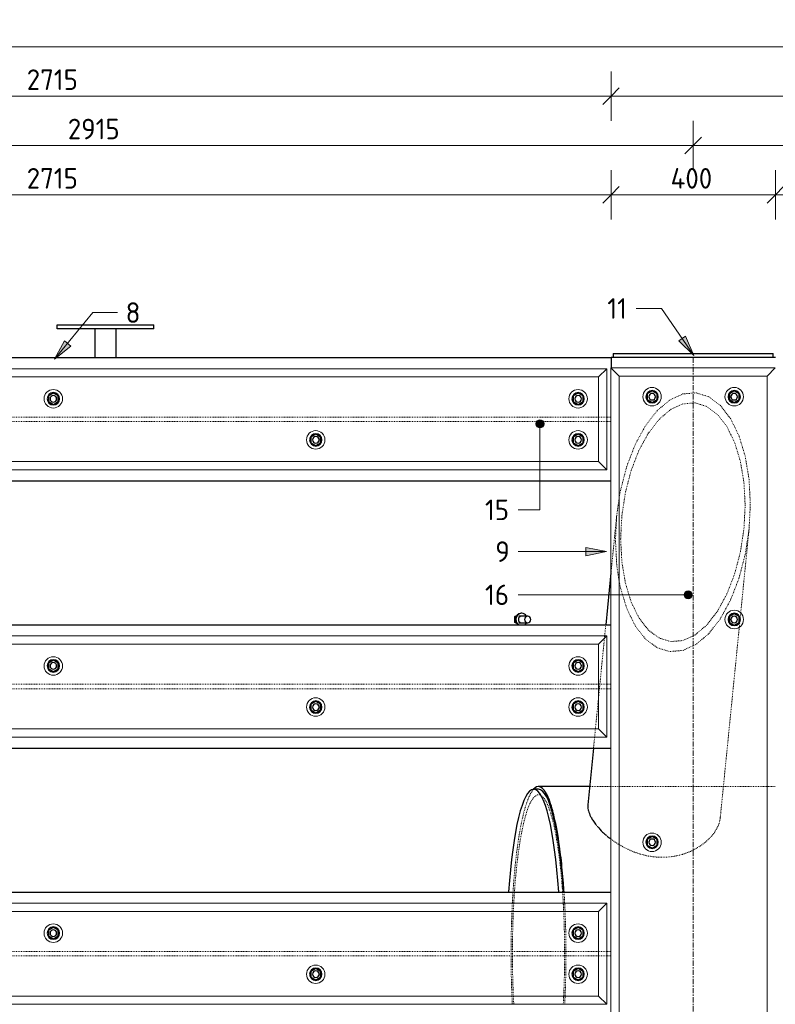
# Model space of a CAD drawing. Header units: millimetres. Extents: x -236694 to -141708, y -41476 to 103952.
# Tile 5 of 103: x -219094 to -217255, y 1137 to 3532. Entities that reach past the tile are written whole.
import ezdxf

# ---------------------------------------------------------------- set-up
doc = ezdxf.new("R2010")
doc.units = ezdxf.units.MM
doc.linetypes.add('Grid Line', pattern=[22.225, 12.7, -3.175, 3.175, -3.175])
doc.linetypes.add('XX-HIDDEN', pattern=[4, 2, -2])
for name, color, linetype, lineweight in [('N-CO-BC-BETONVORM-G', 50, 'Continuous', 25), ('N-CO-BC-BETONVORM-G-1', 50, 'XX-HIDDEN', 18), ('N-CO-BC-BETONVORM-GN', 10, 'XX-HIDDEN', 18), ('N-CO-KC-KUNSTSTOFVORM-G', 7, 'Continuous', 13), ('N-CO-SC-STAALVORM-G', 10, 'Continuous', 25), ('X-XX-AL-CONSTRUCTIELIJN-G-1', 7, 'Grid Line', 18), ('X-XX-AL-M', 7, 'Continuous', 18), ('X-XX-AL-M-20', 7, 'Continuous', 18), ('X-XX-AL-T25-1', 250, 'Continuous', 13), ('X-XX-AL-T25-2', 7, 'Continuous', 13)]:
    doc.layers.add(name, color=color, linetype=linetype, lineweight=lineweight)
doc.styles.add('NLCS-ISO_1', font='NLCS-ISO.ttf', dxfattribs={"height": 50})
doc.dimstyles.new('2_5_NLCS_diagonal', dxfattribs={"dimscale": 304.8, "dimtxt": 50.137748, "dimasz": 0.131234, "dimexe": 0.19685, "dimexo": 0.0625, "dimgap": 0, "dimtad": 1, "dimdec": 0, "dimzin": 0, "dimdsep": 46, "dimtxsty": 'NLCS-ISO_1', "dimblk1": 'OBLIQUE', "dimblk2": 'OBLIQUE', "dimsah": 1, "dimcen": 0.09, "dimdle": 0.131234, "dimazin": 0, "dimtfac": 1, "dimtdec": 4, "dimtix": 1, "dimtmove": 0, "dimatfit": 3, "dimfxl": 0.19685, "dimfxlon": 1, "dimtvp": 1, "dimtolj": 1, "dimtzin": 0, "dimarcsym": 2})

# ---------------------------------------------------------------- blocks, each defined once
blk = doc.blocks.new('SF_Stalen afdekplaat12 - SF_Stalen afdekplaat-3672453-Doorsnede 1 dubbel geleidewerk')
at = {"layer": 'N-CO-SC-STAALVORM-G'}
for p, q in [((-246368.7, 1660), (-246380.5, 1660)), ((-246380.5, 860), (-246368.7, 860))]:
    blk.add_line(p, q, dxfattribs=at)
for centre, start_param, end_param in [((-246380.5, 1260), 5.097163, 7.469207), ((-246368.7, 1260), 5.097163, 6.283185), ((-246380.5, 1260), 1.955571, 4.327615), ((-246368.7, 1260), 3.141593, 4.327615)]:
    blk.add_ellipse(centre, major_axis=(0, 400), ratio=0.164399, start_param=start_param, end_param=end_param, dxfattribs=at)
blk = doc.blocks.new('SF_Stalen afdekplaat13 - SF_Stalen afdekplaat-3672462-Doorsnede 1 dubbel geleidewerk')
at = {"layer": 'N-CO-SC-STAALVORM-G'}
for p, q in [((-246368.7, 1660), (-246380.5, 1660)), ((-246380.5, 860), (-246368.7, 860))]:
    blk.add_line(p, q, dxfattribs=at)
for centre, start_param, end_param in [((-246380.5, 1260), 5.097163, 7.469207), ((-246368.7, 1260), 5.097163, 6.283185), ((-246380.5, 1260), 1.955571, 4.327615), ((-246368.7, 1260), 3.141593, 4.327615)]:
    blk.add_ellipse(centre, major_axis=(0, 400), ratio=0.164399, start_param=start_param, end_param=end_param, dxfattribs=at)
blk = doc.blocks.new('GM_afdekklepje - GM_afdekklepje-3582460-Doorsnede 1 dubbel geleidewerk')
at = {"layer": 'N-CO-SC-STAALVORM-G'}
for p, q in [((-246187.3, 2720), (-246187.3, 2710)), ((-246187.3, 2720), (-246160.3, 2720)), ((-246160.3, 2720), (-245824.3, 2720)), ((-245824.3, 2720), (-245797.3, 2720)), ((-245797.3, 2710), (-245797.3, 2720))]:
    blk.add_line(p, q, dxfattribs=at)
blk = doc.blocks.new('GM_Hakorit_2850 - GM_Hakorit_2850-3594086-Doorsnede 1 dubbel geleidewerk')
at = {"layer": 'N-CO-KC-KUNSTSTOFVORM-G'}
for p, q in [((-246172.3, 2665), (-246192.3, 2685)), ((-246192.3, 2684.9), (-246192.3, -164.9)), ((-246192.2, 2685), (-245792.3, 2685)), ((-245792.3, 2685), (-245812.3, 2665)), ((-245812.3, 2665), (-246172.3, 2665)), ((-246172.3, 2665), (-246172.3, -145)), ((-245812.3, 2665), (-245812.3, -145))]:
    blk.add_line(p, q, dxfattribs=at)
for centre, start, end in [((-246092.3, 2615), 90, 270), ((-246092.3, 2615), 270, 90), ((-245892.3, 2615), 90, 270), ((-245892.3, 2615), 270, 90), ((-245892.3, 2073), 90, 270), ((-245892.3, 2073), 270, 90), ((-246092.3, 1531), 90, 270), ((-246092.3, 1531), 270, 90)]:
    blk.add_arc(centre, 22.5, start, end, dxfattribs=at)
blk = doc.blocks.new('GM_Hakorit_2695 - GM_Hakorit_2695-3716366-Doorsnede 1 dubbel geleidewerk')
at = {"layer": 'N-CO-KC-KUNSTSTOFVORM-G'}
for p, q in [((-248897.3, 2033), (-248877.3, 2013)), ((-248897.3, 1787.1), (-248897.3, 2032.9)), ((-246202.3, 2033), (-248897.2, 2033)), ((-246222.3, 2013), (-248877.3, 2013)), ((-248877.3, 2013), (-248877.3, 1807)), ((-246222.3, 2013), (-246202.3, 2033)), ((-246222.3, 1807), (-246222.3, 2013)), ((-246202.3, 2032.9), (-246202.3, 1787.1)), ((-248877.3, 1807), (-248897.3, 1787)), ((-246222.3, 1807), (-248877.3, 1807)), ((-246202.3, 1787), (-246222.3, 1807)), ((-246202.3, 1787), (-248897.2, 1787))]:
    blk.add_line(p, q, dxfattribs=at)
for centre, start, end in [((-248827.3, 1960), 0, 180), ((-247549.8, 1960), 0, 180), ((-246272.3, 1960), 0, 180), ((-248827.3, 1960), 180, 0), ((-247549.8, 1960), 180, 0), ((-246272.3, 1960), 180, 0), ((-248827.3, 1860), 0, 180), ((-248188.5, 1860), 0, 180), ((-246911, 1860), 0, 180), ((-246272.3, 1860), 0, 180), ((-248827.3, 1860), 180, 0), ((-248188.5, 1860), 180, 0), ((-246911, 1860), 180, 360), ((-246272.3, 1860), 180, 360)]:
    blk.add_arc(centre, 22.5, start, end, dxfattribs=at)
blk = doc.blocks.new('GM_Bouten_Moeren_Zeskant - M16-3610774-Doorsnede 1 dubbel geleidewerk')
at = {"layer": 'N-CO-SC-STAALVORM-G'}
for p, q in [((-248188.5, 2523.9), (-248200.5, 2516.9)), ((-248200.5, 2516.9), (-248200.5, 2503.1)), ((-248176.5, 2516.9), (-248188.5, 2523.9)), ((-248176.5, 2503.1), (-248176.5, 2516.9)), ((-248200.5, 2503.1), (-248188.5, 2496.1)), ((-248188.5, 2496.1), (-248176.5, 2503.1))]:
    blk.add_line(p, q, dxfattribs=at)
for radius, start, end in [(15, 0, 180), (8, 0, 180), (15, 180, 0), (8, 180, 0)]:
    blk.add_arc((-248188.5, 2510), radius, start, end, dxfattribs=at)
blk = doc.blocks.new('GM_Bouten_Moeren_Zeskant - M16-V4-Doorsnede 1 dubbel geleidewerk')
at = {"layer": 'N-CO-SC-STAALVORM-G'}
for p, q in [((-246409.7, 2088), (-246410.7, 2088)), ((-246426.3, 2079.9), (-246421.2, 2083)), ((-246426.3, 2066.1), (-246426.3, 2079.9)), ((-246423.3, 2079.9), (-246426.3, 2079.9)), ((-246421.2, 2063), (-246426.3, 2066.1)), ((-246423.3, 2066.1), (-246426.3, 2066.1)), ((-246395.1, 2081), (-246416.5, 2081)), ((-246416.5, 2065), (-246395.1, 2065))]:
    blk.add_line(p, q, dxfattribs=at)
for centre, major_axis, start_param, end_param in [((-246410.7, 2073), (0, 15), 0, 1.570796), ((-246409.7, 2073), (0, 15), 0.008241, 1.570796), ((-246409.7, 2073), (0, 15), 5.28143, 6.283185), ((-246410.7, 2073), (0, 15), 1.570796, 2.617994), ((-246409.7, 2073), (0, 15), 1.570796, 2.617994), ((-246409.7, 2073), (0, 8.5), 0.331618, 1.570796), ((-246409.7, 2073), (0, 8.5), 1.570796, 2.809975), ((-246410.7, 2073), (0, 8), 0.015452, 0.436705), ((-246410.7, 2073), (0, 8), 2.704887, 3.12614), ((-246409.7, 2073), (0, 8.5), 5.968624, 6.604882), ((-246409.7, 2073), (0, 8.5), 2.819896, 3.46825), ((-246410.7, 2073), (0, 8.5), 5.968624, 6.200549), ((-246410.7, 2073), (0, 8.5), 3.224229, 3.46825), ((-246395.1, 2073), (0, 8), 0.015452, 1.570796), ((-246395.1, 2073), (0, 8), 1.570796, 3.12614), ((-246409.7, 2073), (0, 15), 3.665191, 4.149257), ((-246395.1, 2073), (0, 8), 4.712389, 6.283185), ((-246395.1, 2073), (0, 8), 3.141593, 4.712389)]:
    blk.add_ellipse(centre, major_axis=major_axis, ratio=0.945946, start_param=start_param, end_param=end_param, dxfattribs=at)
blk = doc.blocks.new('GM_Bevestigingsplaat radardetector2 - GM_Bevestigingsplaat radardetector2-3834855-Doorsnede 1 dubbel geleidewerk')
at = {"layer": 'N-CO-SC-STAALVORM-G'}
for p, q in [((-247540.19068, 2790), (-247305.19068, 2790)), ((-247540.19068, 2780), (-247540.19068, 2790)), ((-247305.19068, 2780), (-247540.19068, 2780)), ((-247447.69068, 2710), (-247447.69068, 2780)), ((-247397.69068, 2780), (-247397.69068, 2710)), ((-247305.19068, 2780), (-247305.19068, 2790))]:
    blk.add_line(p, q, dxfattribs=at)
blk = doc.blocks.new('NLI_Balk_Buis - ø813_20-3690250-Doorsnede 1 dubbel geleidewerk')
at = {"layer": 'N-CO-BC-BETONVORM-GN'}
for p, q in [((-246192.3, 1666.5), (-246244, 1666.5)), ((-246172.3, 1666.5), (-246192.2, 1666.5)), ((-245918.8, 1666.5), (-246172.2, 1666.5)), ((-245812.3, 1666.5), (-245918.7, 1666.5)), ((-245792.3, 1666.5), (-245812.2, 1666.5))]:
    blk.add_line(p, q, dxfattribs=at)
for major_axis, start_param, end_param in [((0, 406.5), 0.178343, 1.192382), ((0, 386.5), 6.187045, 7.454886), ((0, 386.5), 5.111484, 6.186011), ((0, 406.5), 1.192647, 1.262967), ((0, 386.5), 1.171979, 1.246537), ((0, 386.5), 5.036648, 5.111206), ((0, 406.5), 5.020219, 5.090549), ((0, 406.5), 1.263223, 1.314442), ((0, 386.5), 1.246807, 1.300812), ((0, 386.5), 4.982373, 5.036379), ((0, 406.5), 4.968743, 5.019963), ((0, 406.5), 1.314692, 1.557127), ((0, 386.5), 1.301081, 1.556419), ((0, 386.5), 4.726766, 4.982104), ((0, 406.5), 4.726058, 4.968493), ((0, 406.5), 1.557371, 1.570796), ((0, 406.5), 1.570796, 1.584221), ((0, 406.5), 1.584466, 1.8269), ((0, 386.5), 1.556676, 1.570796), ((0, 386.5), 1.570796, 1.584916), ((0, 386.5), 1.585173, 1.840511), ((0, 386.5), 4.442674, 4.698012), ((0, 386.5), 4.712389, 4.726509), ((0, 386.5), 4.698269, 4.712389), ((0, 406.5), 4.456285, 4.698719), ((0, 406.5), 4.712389, 4.725814), ((0, 406.5), 4.698964, 4.712389), ((0, 406.5), 1.82715, 1.87837), ((0, 386.5), 1.84078, 1.894786), ((0, 386.5), 4.388399, 4.442405), ((0, 406.5), 4.404815, 4.456035)]:
    blk.add_ellipse((-246368.7, 1260), major_axis=major_axis, ratio=0.164399, start_param=start_param, end_param=end_param, dxfattribs=at)
at = {"layer": 'N-CO-SC-STAALVORM-G'}
for p, q in [((-246244.3, 1666.5), (-246368.7, 1666.5)), ((-246244, 1666.5), (-246244.2, 1666.5))]:
    blk.add_line(p, q, dxfattribs=at)
for start_param, end_param in [(6.021386, 6.461406), (5.759587, 6.021386), (5.67232, 5.759587), (5.410521, 5.67232), (5.323254, 5.410521), (5.235988, 5.323254), (5.148721, 5.235988), (5.090671, 5.148721)]:
    blk.add_ellipse((-246368.7, 1260), major_axis=(0, 406.5), ratio=0.164399, start_param=start_param, end_param=end_param, dxfattribs=at)
blk = doc.blocks.new('NLI_Balk_H - HEB300-3679335-Doorsnede 1 dubbel geleidewerk')
at = {"layer": 'N-CO-BC-BETONVORM-GN'}
for p, q in [((-248897.3, 2565.5), (-248907.3, 2565.5)), ((-248877.3, 2565.5), (-248897.2, 2565.5)), ((-246222.3, 2565.5), (-248877.2, 2565.5)), ((-246202.3, 2565.5), (-246222.2, 2565.5)), ((-246192.3, 2565.5), (-246202.2, 2565.5)), ((-248897.3, 2554.5), (-248907.3, 2554.5)), ((-248877.3, 2554.5), (-248897.2, 2554.5)), ((-246222.3, 2554.5), (-248877.2, 2554.5)), ((-246202.3, 2554.5), (-246222.2, 2554.5)), ((-246192.3, 2554.5), (-246202.3, 2554.5))]:
    blk.add_line(p, q, dxfattribs=at)
blk = doc.blocks.new('NLI_Balk_H - HEB300-V12-Doorsnede 1 dubbel geleidewerk')
at = {"layer": 'N-CO-BC-BETONVORM-GN'}
for p, q in [((-248897.3, 1915.5), (-248907.3, 1915.5)), ((-248897.3, 1904.5), (-248907.3, 1904.5)), ((-248877.3, 1915.5), (-248897.2, 1915.5)), ((-248877.3, 1904.5), (-248897.2, 1904.5)), ((-246222.3, 1915.5), (-248877.2, 1915.5)), ((-246222.3, 1904.5), (-248877.2, 1904.5)), ((-246202.3, 1915.5), (-246222.2, 1915.5)), ((-246202.3, 1904.5), (-246222.2, 1904.5)), ((-246192.3, 1904.5), (-246202.3, 1904.5)), ((-246192.3, 1915.5), (-246202.2, 1915.5))]:
    blk.add_line(p, q, dxfattribs=at)
blk = doc.blocks.new('DIMBLOCK58-Doorsnede 1 dubbel geleidewerk')
at = {"layer": 'X-XX-AL-M-20'}
for p, q in [((-220369.8, 3406.1), (-220369.8, 3526.1)), ((-210104.8, 3406.1), (-210104.8, 3526.1)), ((-220369.8, 3466.1), (-220349.8, 3486.1)), ((-210104.8, 3466.1), (-210084.8, 3486.1)), ((-220409.8, 3466.1), (-210064.8, 3466.1)), ((-220369.8, 3466.1), (-220389.8, 3446.1)), ((-220369.8, 3466.1), (-220369.8, 3406.1)), ((-210104.8, 3466.1), (-210124.8, 3446.1)), ((-210104.8, 3466.1), (-210104.8, 3406.1))]:
    blk.add_line(p, q, dxfattribs=at)
at = {"layer": 'X-XX-AL-M-20', "color": 0, "insert": (-215319.6, 3531.2), "char_height": 50, "width": 197.524, "attachment_point": 1, "line_spacing_factor": 1.135194, "style": 'NLCS-ISO_1'}
blk.add_mtext('10265', dxfattribs=at)
blk = doc.blocks.new('_Oblique')
at = {"color": 0, "linetype": 'ByBlock', "lineweight": -2}
blk.add_line((-0.5, -0.5), (0.5, 0.5), dxfattribs=at)
blk = doc.blocks.new('DIMBLOCK59-Doorsnede 1 dubbel geleidewerk')
at = {"layer": 'X-XX-AL-M-20'}
for p, q in [((-220369.8, 3046.1), (-220369.8, 3166.1)), ((-217654.8, 3046.1), (-217654.8, 3166.1)), ((-220369.8, 3106.1), (-220349.8, 3126.1)), ((-217654.8, 3106.1), (-217634.8, 3126.1)), ((-220409.8, 3106.1), (-217654.8, 3106.1)), ((-220369.8, 3106.1), (-220389.8, 3086.1)), ((-220369.8, 3106.1), (-220369.8, 3046.1)), ((-217654.8, 3106.1), (-217674.8, 3086.1)), ((-217654.8, 3106.1), (-217654.8, 3046.1))]:
    blk.add_line(p, q, dxfattribs=at)
at = {"layer": 'X-XX-AL-M-20', "color": 0, "insert": (-219077.1, 3171.2), "char_height": 50, "width": 155.522, "attachment_point": 1, "line_spacing_factor": 1.135194, "style": 'NLCS-ISO_1'}
blk.add_mtext('2715', dxfattribs=at)
blk = doc.blocks.new('DIMBLOCK60-Doorsnede 1 dubbel geleidewerk')
at = {"layer": 'X-XX-AL-M-20'}
for p, q in [((-217654.8, 3046.1), (-217654.8, 3166.1)), ((-217254.8, 3046.1), (-217254.8, 3166.1)), ((-217654.8, 3106.1), (-217634.8, 3126.1)), ((-217254.8, 3106.1), (-217234.8, 3126.1)), ((-217654.8, 3106.1), (-217674.8, 3086.1)), ((-217654.8, 3106.1), (-217254.8, 3106.1)), ((-217654.8, 3106.1), (-217654.8, 3046.1)), ((-217254.8, 3106.1), (-217274.8, 3086.1)), ((-217254.8, 3106.1), (-217254.8, 3046.1))]:
    blk.add_line(p, q, dxfattribs=at)
at = {"layer": 'X-XX-AL-M-20', "color": 0, "insert": (-217509.7, 3171.2), "char_height": 50, "width": 131.683, "attachment_point": 1, "line_spacing_factor": 1.135194, "style": 'NLCS-ISO_1'}
blk.add_mtext('400', dxfattribs=at)
blk = doc.blocks.new('DIMBLOCK61-Doorsnede 1 dubbel geleidewerk')
at = {"layer": 'X-XX-AL-M-20'}
for p, q in [((-217254.8, 3046.1), (-217254.8, 3166.1)), ((-216134.2, 3046.1), (-216134.2, 3166.1)), ((-217254.8, 3106.1), (-217234.8, 3126.1)), ((-216134.2, 3106.1), (-216114.2, 3126.1)), ((-217254.8, 3106.1), (-217274.8, 3086.1)), ((-217254.8, 3106.1), (-216134.2, 3106.1)), ((-217254.8, 3106.1), (-217254.8, 3046.1)), ((-216134.2, 3106.1), (-216154.2, 3086.1)), ((-216134.2, 3106.1), (-216134.2, 3046.1))]:
    blk.add_line(p, q, dxfattribs=at)
at = {"layer": 'X-XX-AL-M-20', "color": 0, "insert": (-216748.9, 3171.2), "char_height": 50, "width": 130.547, "attachment_point": 1, "line_spacing_factor": 1.135194, "style": 'NLCS-ISO_1'}
blk.add_mtext('1121', dxfattribs=at)
blk = doc.blocks.new('DIMBLOCK68-Doorsnede 1 dubbel geleidewerk')
at = {"layer": 'X-XX-AL-M-20'}
for p, q in [((-220369.8, 3166.1), (-220369.8, 3286.1)), ((-217454.8, 3166.1), (-217454.8, 3286.1)), ((-220369.8, 3226.1), (-220349.8, 3246.1)), ((-217454.8, 3226.1), (-217434.8, 3246.1)), ((-220409.8, 3226.1), (-217454.8, 3226.1)), ((-220369.8, 3226.1), (-220389.8, 3206.1)), ((-220369.8, 3226.1), (-220369.8, 3166.1)), ((-217454.8, 3226.1), (-217474.8, 3206.1)), ((-217454.8, 3226.1), (-217454.8, 3166.1))]:
    blk.add_line(p, q, dxfattribs=at)
at = {"layer": 'X-XX-AL-M-20', "color": 0, "insert": (-218977.1, 3291.2), "char_height": 50, "width": 155.522, "attachment_point": 1, "line_spacing_factor": 1.135194, "style": 'NLCS-ISO_1'}
blk.add_mtext('2915', dxfattribs=at)
blk = doc.blocks.new('DIMBLOCK69-Doorsnede 1 dubbel geleidewerk')
at = {"layer": 'X-XX-AL-M-20'}
for p, q in [((-217454.8, 3166.1), (-217454.8, 3286.1)), ((-215934.2, 3166.1), (-215934.2, 3286.1)), ((-217454.8, 3226.1), (-217434.8, 3246.1)), ((-215934.2, 3226.1), (-215914.2, 3246.1)), ((-217454.8, 3226.1), (-217474.8, 3206.1)), ((-217454.8, 3226.1), (-215934.2, 3226.1)), ((-217454.8, 3226.1), (-217454.8, 3166.1)), ((-215934.2, 3226.1), (-215954.2, 3206.1)), ((-215934.2, 3226.1), (-215934.2, 3166.1))]:
    blk.add_line(p, q, dxfattribs=at)
at = {"layer": 'X-XX-AL-M-20', "color": 0, "insert": (-216754.1, 3291.2), "char_height": 50, "width": 143.034, "attachment_point": 1, "line_spacing_factor": 1.135194, "style": 'NLCS-ISO_1'}
blk.add_mtext('1521', dxfattribs=at)
blk = doc.blocks.new('DIMBLOCK83-Doorsnede 1 dubbel geleidewerk')
at = {"layer": 'X-XX-AL-M-20'}
for p, q in [((-220369.8, 3286.1), (-220369.8, 3406.1)), ((-217654.8, 3286.1), (-217654.8, 3406.1)), ((-220369.8, 3346.1), (-220349.8, 3366.1)), ((-217654.8, 3346.1), (-217634.8, 3366.1)), ((-220409.8, 3346.1), (-217654.8, 3346.1)), ((-220369.8, 3346.1), (-220389.8, 3326.1)), ((-220369.8, 3346.1), (-220369.8, 3286.1)), ((-217654.8, 3346.1), (-217674.8, 3326.1)), ((-217654.8, 3346.1), (-217654.8, 3286.1))]:
    blk.add_line(p, q, dxfattribs=at)
at = {"layer": 'X-XX-AL-M-20', "color": 0, "insert": (-219077.1, 3411.2), "char_height": 50, "width": 155.522, "attachment_point": 1, "line_spacing_factor": 1.135194, "style": 'NLCS-ISO_1'}
blk.add_mtext('2715', dxfattribs=at)
blk = doc.blocks.new('DIMBLOCK84-Doorsnede 1 dubbel geleidewerk')
at = {"layer": 'X-XX-AL-M-20'}
for p, q in [((-217654.8, 3286.1), (-217654.8, 3406.1)), ((-211172.1, 3286.1), (-211172.1, 3406.1)), ((-217654.8, 3346.1), (-217634.8, 3366.1)), ((-211172.1, 3346.1), (-211152.1, 3366.1)), ((-217654.8, 3346.1), (-217674.8, 3326.1)), ((-217654.8, 3346.1), (-211172.1, 3346.1)), ((-217654.8, 3346.1), (-217654.8, 3286.1)), ((-211172.1, 3346.1), (-211192.1, 3326.1)), ((-211172.1, 3346.1), (-211172.1, 3286.1))]:
    blk.add_line(p, q, dxfattribs=at)
at = {"layer": 'X-XX-AL-M-20', "color": 0, "insert": (-214485.8, 3411.2), "char_height": 50, "width": 173.685, "attachment_point": 1, "line_spacing_factor": 1.135194, "style": 'NLCS-ISO_1'}
blk.add_mtext('6483', dxfattribs=at)

msp = doc.modelspace()

# ---------------------------------------------------------------- hatches: boundary and pattern name
at = {"layer": 'X-XX-AL-T25-1'}
for points in [[(-217453, 2715.5), (-217473.3, 2762.3), (-217489.7, 2750.9)], [(-219009.6, 2705.9), (-218970.1, 2738.1), (-218985.5, 2750.8)], [(-217666.1, 2238.1), (-217716.1, 2248.1), (-217716.1, 2228.1)]]:
    msp.add_hatch(color=256, dxfattribs=at).paths.add_polyline_path(points, flags=0)
h = msp.add_hatch(color=256, dxfattribs=at)
edge = h.paths.add_edge_path(flags=0)
edge.add_arc((-217827.8, 2548.9), 10, 0, 360)
h = msp.add_hatch(color=256, dxfattribs=at)
edge = h.paths.add_edge_path(flags=0)
edge.add_arc((-217467, 2133.1), 10, 0, 360)

# ---------------------------------------------------------------- linework, layer by layer
at = {"layer": 'N-CO-BC-BETONVORM-GN'}
for p, q in [((-217315.7, 2354.1), (-217318.7, 2293.6)), ((-217641, 2325.8), (-217654.8, 2187.5)), ((-217644, 2265.2), (-217641.2, 2324)), ((-217339.1, 2089.1), (-217318.7, 2293.6)), ((-217340.3, 2076.9), (-217339.1, 2089)), ((-217667.5, 2060), (-217670.2, 2033)), ((-217342.6, 2054.4), (-217341.4, 2066.5)), ((-217341.3, 2066.9), (-217340.4, 2076.6)), ((-217388.9, 1590.3), (-217342.6, 2054.2)), ((-217670.8, 2027), (-217682, 1915.5)), ((-217670.2, 2033), (-217670.8, 2027.1)), ((-217683.1, 1904.5), (-217684.8, 1887.1)), ((-217682, 1915.5), (-217683.1, 1904.5)), ((-217684.9, 1886.1), (-217692.8, 1807)), ((-217692.8, 1807), (-217694.8, 1787)), ((-217694.8, 1787), (-217697.5, 1760))]:
    msp.add_line(p, q, dxfattribs=at)
at = {"layer": 'N-CO-BC-BETONVORM-GN', "flags": 128}
for points in [[(-217635, 2369.9), (-217631.5, 2388), (-217616.4, 2446), (-217595.9, 2498.8), (-217571.1, 2544.3), (-217542.7, 2580.8), (-217511.9, 2606.9), (-217479.8, 2621.6), (-217447.8, 2624.3), (-217417, 2614.9), (-217388.6, 2593.7), (-217363.8, 2561.7), (-217343.3, 2519.9), (-217328.2, 2470.1), (-217318.8, 2414.1), (-217315.7, 2354.1)], [(-217328.3, 2350.7), (-217331.2, 2406), (-217339.9, 2457.7), (-217353.9, 2503.7), (-217372.7, 2542.2), (-217395.7, 2571.8), (-217421.9, 2591.3), (-217450.3, 2600), (-217479.8, 2597.5), (-217509.4, 2584), (-217537.8, 2559.9), (-217564, 2526.2), (-217587, 2484.2), (-217605.8, 2435.5), (-217619.8, 2381.9), (-217628.4, 2325.6), (-217631.4, 2268.6)], [(-217641, 2325.8), (-217640.9, 2326.9), (-217635.1, 2369.3)], [(-217631.4, 2268.6), (-217628.4, 2213.3), (-217619.8, 2161.6), (-217605.8, 2115.6), (-217587, 2077.1), (-217564, 2047.5), (-217537.8, 2028), (-217509.4, 2019.3), (-217479.8, 2021.8), (-217450.3, 2035.3), (-217421.9, 2059.4), (-217395.7, 2093.1), (-217372.7, 2135.1), (-217353.9, 2183.8), (-217339.9, 2237.4), (-217331.2, 2293.7), (-217328.3, 2350.7)], [(-217319, 2290.9), (-217328.2, 2231.3), (-217343.3, 2173.3), (-217363.8, 2120.5), (-217388.6, 2075), (-217417, 2038.5), (-217447.8, 2012.4), (-217479.8, 1997.7), (-217511.9, 1995), (-217542.7, 2004.4), (-217571.1, 2025.6), (-217595.9, 2057.7), (-217616.4, 2099.4), (-217631.5, 2149.2), (-217635, 2165.5)], [(-217635.1, 2166), (-217640.9, 2205.2), (-217644, 2265.2)]]:
    msp.add_lwpolyline(points, dxfattribs=at)
at = {"layer": 'N-CO-BC-BETONVORM-GN'}
for points in [[(-217711, 1613.9), (-217710.9, 1612.8), (-217710.7, 1611.7), (-217710.5, 1610.6)], [(-217704.4, 1593.8), (-217703.9, 1592.9), (-217703.4, 1592), (-217702.9, 1591)], [(-217388.8, 1591.2), (-217388.7, 1592.6), (-217388.7, 1594), (-217388.7, 1595.3)], [(-217690.8, 1573.1), (-217690.1, 1572.3), (-217689.5, 1571.5), (-217688.8, 1570.6)], [(-217667.6, 1549.1), (-217666.5, 1548.1), (-217665.3, 1547.1), (-217664.1, 1546.1)]]:
    msp.add_open_spline(points, degree=3, dxfattribs=at)
for points, knots in [([(-217635, 1525.3), (-217631.9, 1523.4), (-217622.6, 1518.1), (-217606, 1510.1), (-217585.1, 1502.5), (-217563.3, 1497.2), (-217541.1, 1494.5), (-217519, 1494.5), (-217497.5, 1497.2), (-217477, 1502.5), (-217457.9, 1510.1), (-217440.6, 1519.7), (-217425.4, 1530.7), (-217412.5, 1543), (-217402.1, 1555.9), (-217393.2, 1571.5), (-217389.7, 1583), (-217389, 1589.9), (-217388.9, 1590.3)], [0.2824728, 0.2824728, 0.2824728, 0.2824728, 0.3043478, 0.3478261, 0.3913043, 0.4347826, 0.4782609, 0.5217391, 0.5652174, 0.6086957, 0.6521739, 0.6956522, 0.7391304, 0.7826087, 0.826087, 0.8695652, 0.9347826, 0.9392929, 0.9392929, 0.9392929, 0.9392929]), ([(-217655, 1538.8), (-217651.4, 1536.1), (-217645, 1531.5), (-217638.1, 1527.2), (-217635.1, 1525.4)], [0.23226961, 0.23226961, 0.23226961, 0.23226961, 0.26086957, 0.28223706, 0.28223706, 0.28223706, 0.28223706])]:
    msp.add_open_spline(points, degree=3, knots=knots, dxfattribs=at)
at = {"layer": 'N-CO-SC-STAALVORM-G'}
for p, q in [((-220369.8, 2710), (-217654.8, 2710)), ((-217654.8, 2710), (-217654.8, 2685)), ((-217622.8, 2710), (-217654.8, 2710)), ((-217286.8, 2710), (-217622.8, 2710)), ((-217254.8, 2710), (-217286.8, 2710)), ((-220369.8, 2410), (-217654.8, 2410)), ((-217654.9, 2186.5), (-217667.5, 2060)), ((-220369.8, 2060), (-217654.8, 2060)), ((-220369.8, 1760), (-217654.8, 1760)), ((-217697.5, 1760), (-217711.2, 1622.5)), ((-220369.8, 1410), (-217654.8, 1410))]:
    msp.add_line(p, q, dxfattribs=at)
for points in [[(-217711.2, 1622.5), (-217711.5, 1619.8), (-217711.4, 1616.9), (-217711, 1613.9)], [(-217710.5, 1610.5), (-217710.3, 1609.5), (-217710, 1608.5), (-217709.7, 1607.4)], [(-217709.7, 1607.4), (-217708.5, 1603.1), (-217706.8, 1598.5), (-217704.4, 1593.8)]]:
    msp.add_open_spline(points, degree=3, dxfattribs=at)
for points, knots in [([(-217710.9, 1625), (-217711, 1624.5), (-217711.1, 1623.8), (-217711.2, 1623.2), (-217711.2, 1623)], [0.928029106, 0.928029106, 0.928029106, 0.928029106, 0.934782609, 0.93728152, 0.93728152, 0.93728152, 0.93728152]), ([(-217702.9, 1591), (-217701.4, 1588.2), (-217697.8, 1582.3), (-217693.3, 1576.3), (-217690.8, 1573.1)], [0.05835813, 0.05835813, 0.05835813, 0.05835813, 0.08695652, 0.11782548, 0.11782548, 0.11782548, 0.11782548]), ([(-217688.8, 1570.6), (-217688.4, 1570.2), (-217684.3, 1565.3), (-217677.5, 1558), (-217670.3, 1551.4), (-217667.7, 1549.1)], [0.12602185, 0.12602185, 0.12602185, 0.12602185, 0.13043478, 0.17391304, 0.19688299, 0.19688299, 0.19688299, 0.19688299]), ([(-217664.1, 1546.1), (-217662.9, 1545.1), (-217660, 1542.6), (-217656.9, 1540.3), (-217655.1, 1538.9)], [0.20719452, 0.20719452, 0.20719452, 0.20719452, 0.2173913, 0.23204315, 0.23204315, 0.23204315, 0.23204315])]:
    msp.add_open_spline(points, degree=3, knots=knots, dxfattribs=at)
at = {"layer": 'X-XX-AL-CONSTRUCTIELIJN-G-1'}
msp.add_line((-217454.8, 2710), (-217454.8, -190), dxfattribs=at)
at = {"layer": 'X-XX-AL-T25-1'}
for p, q in [((-217532.1, 2829.6), (-217593.6, 2829.6)), ((-217453, 2715.5), (-217532.1, 2829.6)), ((-219009.6, 2705.9), (-218915.9, 2819.6)), ((-218915.9, 2819.6), (-218857.7, 2819.6)), ((-218857.7, 2819.6), (-218856.3, 2819.6)), ((-217473.3, 2762.3), (-217489.7, 2750.9)), ((-217453, 2715.5), (-217473.3, 2762.3)), ((-218985.5, 2750.8), (-219009.6, 2705.9)), ((-219009.6, 2705.9), (-218970.1, 2738.1)), ((-218970.1, 2738.1), (-218985.5, 2750.8)), ((-217489.7, 2750.9), (-217453, 2715.5)), ((-217827.8, 2548.9), (-217827.8, 2339.8)), ((-217827.8, 2339.8), (-217880.7, 2339.8)), ((-217666.1, 2238.1), (-217880.7, 2238.1)), ((-217666.1, 2238.1), (-217716.1, 2248.1)), ((-217716.1, 2248.1), (-217716.1, 2228.1)), ((-217716.1, 2228.1), (-217666.1, 2238.1)), ((-217467, 2133.1), (-217880.7, 2133.1))]:
    msp.add_line(p, q, dxfattribs=at)
for centre in [(-217827.8, 2548.9), (-217467, 2133.1)]:
    msp.add_circle(centre, 10, dxfattribs=at)

# ---------------------------------------------------------------- block references
at = {"layer": 'N-CO-BC-BETONVORM-G'}
for name, p in [('GM_Bevestigingsplaat radardetector2 - GM_Bevestigingsplaat radardetector2-3834855-Doorsnede 1 dubbel geleidewerk', (28537.4, 0)), ('GM_afdekklepje - GM_afdekklepje-3582460-Doorsnede 1 dubbel geleidewerk', (28537.4, 0)), ('GM_Hakorit_2695 - GM_Hakorit_2695-3716366-Doorsnede 1 dubbel geleidewerk', (28537.4, 650)), ('GM_Hakorit_2850 - GM_Hakorit_2850-3594086-Doorsnede 1 dubbel geleidewerk', (28537.4, 0)), ('GM_Bouten_Moeren_Zeskant - M16-3610774-Doorsnede 1 dubbel geleidewerk', (29176.2, 100)), ('GM_Bouten_Moeren_Zeskant - M16-3610774-Doorsnede 1 dubbel geleidewerk', (30453.7, 100)), ('GM_Bouten_Moeren_Zeskant - M16-3610774-Doorsnede 1 dubbel geleidewerk', (30633.7, 105)), ('GM_Bouten_Moeren_Zeskant - M16-3610774-Doorsnede 1 dubbel geleidewerk', (30833.7, 105)), ('GM_Bouten_Moeren_Zeskant - M16-3610774-Doorsnede 1 dubbel geleidewerk', (29814.9, 0)), ('GM_Bouten_Moeren_Zeskant - M16-3610774-Doorsnede 1 dubbel geleidewerk', (30453.7, 0)), ('GM_Bouten_Moeren_Zeskant - M16-V4-Doorsnede 1 dubbel geleidewerk', (28537.4, 0)), ('GM_Bouten_Moeren_Zeskant - M16-3610774-Doorsnede 1 dubbel geleidewerk', (30833.7, -437)), ('GM_Hakorit_2695 - GM_Hakorit_2695-3716366-Doorsnede 1 dubbel geleidewerk', (28537.4, 0)), ('GM_Bouten_Moeren_Zeskant - M16-3610774-Doorsnede 1 dubbel geleidewerk', (29176.2, -550)), ('GM_Bouten_Moeren_Zeskant - M16-3610774-Doorsnede 1 dubbel geleidewerk', (30453.7, -550)), ('GM_Bouten_Moeren_Zeskant - M16-3610774-Doorsnede 1 dubbel geleidewerk', (29814.9, -650)), ('GM_Bouten_Moeren_Zeskant - M16-3610774-Doorsnede 1 dubbel geleidewerk', (30453.7, -650)), ('SF_Stalen afdekplaat12 - SF_Stalen afdekplaat-3672453-Doorsnede 1 dubbel geleidewerk', (28537.4, 0)), ('SF_Stalen afdekplaat13 - SF_Stalen afdekplaat-3672462-Doorsnede 1 dubbel geleidewerk', (28537.4, 0)), ('GM_Bouten_Moeren_Zeskant - M16-3610774-Doorsnede 1 dubbel geleidewerk', (30633.7, -979)), ('GM_Hakorit_2695 - GM_Hakorit_2695-3716366-Doorsnede 1 dubbel geleidewerk', (28537.4, -650)), ('GM_Bouten_Moeren_Zeskant - M16-3610774-Doorsnede 1 dubbel geleidewerk', (29176.2, -1200)), ('GM_Bouten_Moeren_Zeskant - M16-3610774-Doorsnede 1 dubbel geleidewerk', (30453.7, -1200)), ('GM_Bouten_Moeren_Zeskant - M16-3610774-Doorsnede 1 dubbel geleidewerk', (29814.9, -1300)), ('GM_Bouten_Moeren_Zeskant - M16-3610774-Doorsnede 1 dubbel geleidewerk', (30453.7, -1300))]:
    msp.add_blockref(name, p, dxfattribs=at)
at = {"layer": 'N-CO-BC-BETONVORM-G-1'}
for name, p in [('NLI_Balk_H - HEB300-3679335-Doorsnede 1 dubbel geleidewerk', (28537.4, 0)), ('NLI_Balk_H - HEB300-V12-Doorsnede 1 dubbel geleidewerk', (28537.4, 0)), ('NLI_Balk_Buis - ø813_20-3690250-Doorsnede 1 dubbel geleidewerk', (28537.4, 0)), ('NLI_Balk_H - HEB300-V12-Doorsnede 1 dubbel geleidewerk', (28537.4, -650))]:
    msp.add_blockref(name, p, dxfattribs=at)

# ---------------------------------------------------------------- texts
at = {"layer": 'X-XX-AL-T25-2', "char_height": 50, "attachment_point": 1, "style": 'NLCS-ISO_1'}
for s, insert, width in [('11', (-217663.8, 2854.6), 60.928), ('8', (-218836.3, 2844.6), 43.291), ('15', (-217961.6, 2364.8), 73.755), ('9', (-217936.5, 2263.1), 43.291), ('16', (-217961.5, 2158.1), 73.755)]:
    msp.add_mtext(s, dxfattribs=dict(at, insert=insert, width=width))

# ---------------------------------------------------------------- dimensions: what is measured, and where the dimension line sits
at = {"layer": 'X-XX-AL-M'}
for base, p1, p2, override, picture, middle in [((-210104.8, 3466.1), (-220369.8, 3406.1), (-210104.8, 3406.1), {"dimpost": '<>', "dimfxl": 10265.006614}, 'DIMBLOCK58-Doorsnede 1 dubbel geleidewerk', (-215237.3, 3491.1)), ((-217654.8, 3346.1), (-220369.8, 3286.1), (-217654.8, 3286.1), {"dimpost": '<>', "dimfxl": 2715.00189}, 'DIMBLOCK83-Doorsnede 1 dubbel geleidewerk', (-219012.3, 3371.1)), ((-211172.1, 3346.1), (-217654.8, 3286.1), (-211172.1, 3286.1), {"dimpost": '<>', "dimfxl": 6482.76253}, 'DIMBLOCK84-Doorsnede 1 dubbel geleidewerk', (-214413.5, 3371.1)), ((-217454.8, 3226.1), (-220369.8, 3166.1), (-217454.8, 3166.1), {"dimpost": '<>', "dimfxl": 2915.00189}, 'DIMBLOCK68-Doorsnede 1 dubbel geleidewerk', (-218912.3, 3251.1)), ((-215934.2, 3226.1), (-217454.8, 3166.1), (-215934.2, 3166.1), {"dimpost": '<>', "dimfxl": 1520.690633}, 'DIMBLOCK69-Doorsnede 1 dubbel geleidewerk', (-216694.5, 3251.1)), ((-217654.8, 3106.1), (-220369.8, 3046.1), (-217654.8, 3046.1), {"dimpost": '<>', "dimfxl": 2715.00189}, 'DIMBLOCK59-Doorsnede 1 dubbel geleidewerk', (-219012.3, 3131.1)), ((-217254.8, 3106.1), (-217654.8, 3046.1), (-217254.8, 3046.1), {"dimpost": '<>', "dimfxl": 400}, 'DIMBLOCK60-Doorsnede 1 dubbel geleidewerk', (-217454.8, 3131.1)), ((-216134.2, 3106.1), (-217254.8, 3046.1), (-216134.2, 3046.1), {"dimpost": '<>', "dimfxl": 1120.690633}, 'DIMBLOCK61-Doorsnede 1 dubbel geleidewerk', (-216694.5, 3131.1))]:
    dim = msp.add_linear_dim(base=base, p1=p1, p2=p2, dimstyle='2_5_NLCS_diagonal', override=override, dxfattribs=at)
    dim.commit()
    dim.dimension.update_dxf_attribs({"geometry": picture, "text_midpoint": middle})

doc.saveas('drawing.dxf')
